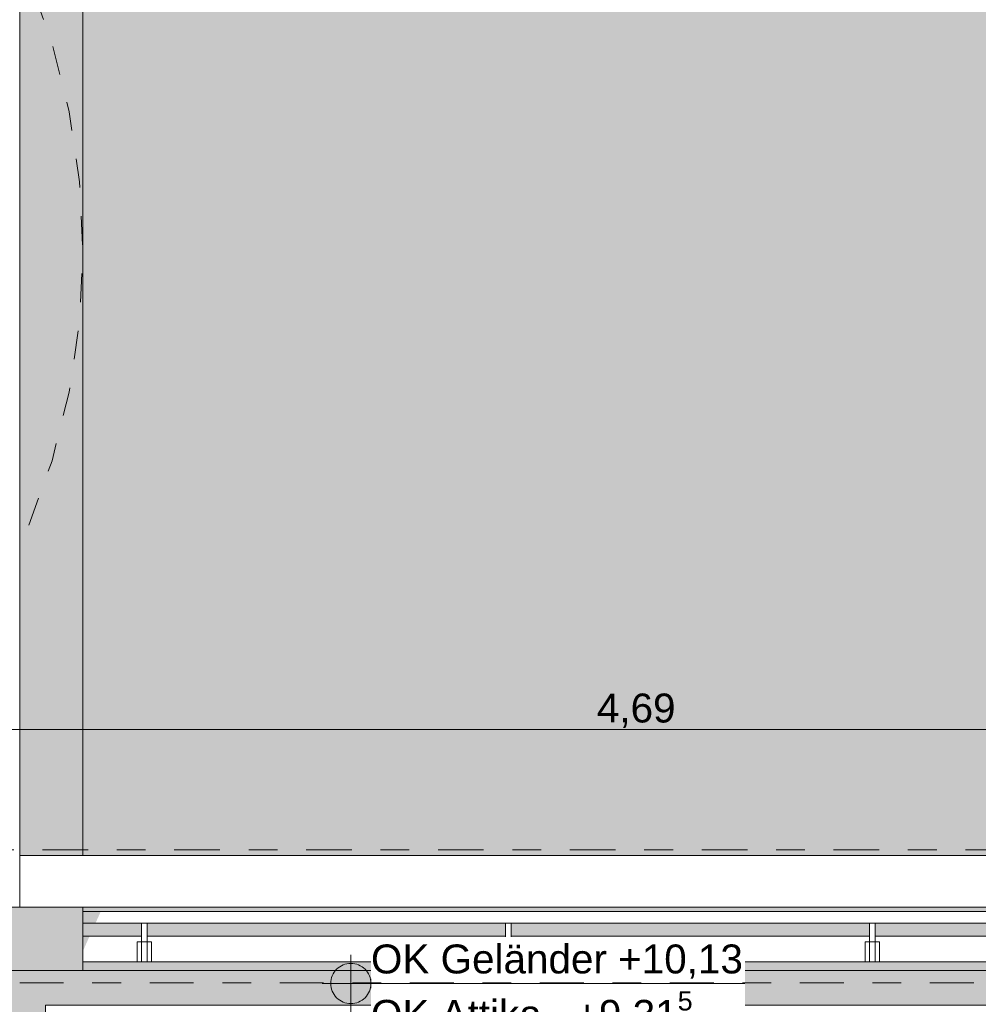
# Model space of a CAD drawing. Header units: metres. Extents: x -180 to 4, y -47 to 4.
# Tile 76 of 256: x -160.02 to -156.69, y -12.23 to -8.81. Entities that reach past the tile are written whole.
import ezdxf

# ---------------------------------------------------------------- set-up
doc = ezdxf.new("R2010")
doc.units = ezdxf.units.M
doc.header["$LTSCALE"] = 0.05
doc.header["$PDMODE"] = 1
doc.header["$PDSIZE"] = -2
for name, pattern in [('ISO-02 Strichlinie', [3.81, 3.048, -0.762]), ('ISO-10 Strichpunktlinie', [4.699, 3.048, -0.762, 0.127, -0.762]), ('Linienart-53', [5.291531, 3.175, -1.058062, 0.352704, -0.705764]), ('VW-01 Strichlinie kurz', [1.999894, 0.999947, -0.999947])]:
    doc.linetypes.add(name, pattern=pattern)
doc.layers.get('0').update_dxf_attribs({"lineweight": 25})
for name, color, linetype, lineweight, true_color in [('30 -36 Dächer- 3 Dachbeläge', 7, 'Continuous', 15, 0x9999ff), ('30 -36 Dächer- 4 Dachbekleidungen', 7, 'Continuous', 9, 0xccccff), ('70 -72 Beschriftung- 1 Beschriftung allgemein', 7, 'Continuous', 9, 0xff6633), ('70 -72 Beschriftung- 7 Detailverweise Linie', 7, 'Continuous', 9, 0x00dd00), ('70 -76 Bemaßung- 2 Allgemein', 7, 'Continuous', 5, 0x6666cc)]:
    doc.layers.add(name, color=color, linetype=linetype, lineweight=lineweight, true_color=true_color)
for name, color, linetype, lineweight in [('30 -36 Dächer- 9 Sonstiges zur KG360', 7, 'VW-01 Strichlinie kurz', 9), ('60- 61 allgemeine Ausstattung- 4 Terrassen', 7, 'Continuous', 9), ('70 -71 Achsen- 1 Gebäudeachsen', 7, 'Linienart-53', 18), ('70 -72 Beschriftung- 5 Höhenkoten', 7, 'Continuous', 15), ('70 -72 Beschriftung-14 Schatten', 7, 'Continuous', 5), ('Keine', 7, 'Continuous', 9)]:
    doc.layers.add(name, color=color, linetype=linetype, lineweight=lineweight)
doc.styles.add('Arial', font='arial.ttf')
doc.dimstyles.new('k+k_klein', dxfattribs={"dimtxt": 0.075516, "dimasz": 0.05302, "dimexe": 0.05, "dimexo": 0.15, "dimgap": 0.005, "dimtad": 1, "dimdec": 3, "dimtxsty": 'Arial', "dimblk": 'VW_SLASH-2', "dimblk1": 'VW_SLASH-2', "dimblk2": 'VW_SLASH-2', "dimcen": 0, "dimdle": 0.025, "dimadec": 3, "dimazin": 0, "dimtfac": 0.75, "dimtdec": 3, "dimtix": 1, "dimtmove": 0, "dimatfit": 0, "dimldrblk": 'VW_FILLEDARROW', "dimfxl": 0.1, "dimfxlon": 1, "dimfrac": 2, "dimtolj": 1, "dimarcsym": 0})

# ---------------------------------------------------------------- blocks, each defined once
blk = doc.blocks.new('Gruppe-1172')
at = {"color": 255}
blk.add_wipeout([(-159.5777, -12.017), (-159.5777, -12.087), (-159.5977, -12.087), (-159.5977, -12.017)], dxfattribs=at).dxf.layer = '30 -36 Dächer- 4 Dachbekleidungen'
at = {"layer": '30 -36 Dächer- 4 Dachbekleidungen', "flags": 128}
for points in [[(-159.5977, -12.017), (-159.6127, -12.017), (-159.6127, -12.087), (-159.5977, -12.087)], [(-159.5777, -12.017), (-159.5777, -12.087), (-159.5977, -12.087), (-159.5977, -12.017)], [(-159.5777, -12.017), (-159.5627, -12.017), (-159.5627, -12.087), (-159.5777, -12.087)]]:
    blk.add_lwpolyline(points, dxfattribs=at)
at = {"color": 255}
blk.add_wipeout([(-159.5777, -12.017), (-159.5777, -11.937), (-159.5977, -11.937), (-159.5977, -12.017)], dxfattribs=at).dxf.layer = '30 -36 Dächer- 4 Dachbekleidungen'
at = {"layer": '30 -36 Dächer- 4 Dachbekleidungen', "flags": 128}
blk.add_lwpolyline([(-159.5777, -12.017), (-159.5777, -11.937), (-159.5977, -11.937), (-159.5977, -12.017)], close=True, dxfattribs=at)
blk = doc.blocks.new('Gruppe-1173')
at = {"color": 255}
blk.add_wipeout([(-158.311, -12.017), (-158.311, -12.087), (-158.331, -12.087), (-158.331, -12.017)], dxfattribs=at).dxf.layer = '30 -36 Dächer- 4 Dachbekleidungen'
at = {"layer": '30 -36 Dächer- 4 Dachbekleidungen', "flags": 128}
for points in [[(-158.331, -12.017), (-158.346, -12.017), (-158.346, -12.087), (-158.331, -12.087)], [(-158.311, -12.017), (-158.311, -12.087), (-158.331, -12.087), (-158.331, -12.017)], [(-158.311, -12.017), (-158.296, -12.017), (-158.296, -12.087), (-158.311, -12.087)]]:
    blk.add_lwpolyline(points, dxfattribs=at)
at = {"color": 255}
blk.add_wipeout([(-158.311, -12.017), (-158.311, -11.937), (-158.331, -11.937), (-158.331, -12.017)], dxfattribs=at).dxf.layer = '30 -36 Dächer- 4 Dachbekleidungen'
at = {"layer": '30 -36 Dächer- 4 Dachbekleidungen', "flags": 128}
blk.add_lwpolyline([(-158.311, -12.017), (-158.311, -11.937), (-158.331, -11.937), (-158.331, -12.017)], close=True, dxfattribs=at)
blk = doc.blocks.new('Gruppe-1174')
at = {"color": 255}
blk.add_wipeout([(-157.0443, -12.017), (-157.0443, -12.087), (-157.0643, -12.087), (-157.0643, -12.017)], dxfattribs=at).dxf.layer = '30 -36 Dächer- 4 Dachbekleidungen'
at = {"layer": '30 -36 Dächer- 4 Dachbekleidungen', "flags": 128}
for points in [[(-157.0643, -12.017), (-157.0793, -12.017), (-157.0793, -12.087), (-157.0643, -12.087)], [(-157.0443, -12.017), (-157.0443, -12.087), (-157.0643, -12.087), (-157.0643, -12.017)], [(-157.0443, -12.017), (-157.0293, -12.017), (-157.0293, -12.087), (-157.0443, -12.087)]]:
    blk.add_lwpolyline(points, dxfattribs=at)
at = {"color": 255}
blk.add_wipeout([(-157.0443, -12.017), (-157.0443, -11.937), (-157.0643, -11.937), (-157.0643, -12.017)], dxfattribs=at).dxf.layer = '30 -36 Dächer- 4 Dachbekleidungen'
at = {"layer": '30 -36 Dächer- 4 Dachbekleidungen', "flags": 128}
blk.add_lwpolyline([(-157.0443, -12.017), (-157.0443, -11.937), (-157.0643, -11.937), (-157.0643, -12.017)], close=True, dxfattribs=at)
blk = doc.blocks.new('Gruppe-1384')
at = {"color": 255, "linetype": 'ISO-02 Strichlinie', "lineweight": 5, "transparency": 33554483}
blk.add_wipeout([(-152.62059596, -0.94704198), (-152.62059596, -11.49704198), (-152.82099996, -11.49704198), (-152.82099996, -11.89704198), (-152.62059596, -11.89704198), (-152.62059596, -12.11704198), (-159.80099996, -12.11704198), (-159.80099996, -11.62704198), (-159.62399996, -11.62704198), (-159.62399996, -8.69704198), (-155.87399996, -8.69704198), (-155.87399996, -2.69704198), (-159.62399996, -2.69704198), (-159.62399996, -0.94704198)], dxfattribs=at).dxf.layer = '60- 61 allgemeine Ausstattung- 4 Terrassen'
at = {"layer": '30 -36 Dächer- 3 Dachbeläge', "linetype": 'Continuous', "lineweight": 0}
blk.add_hatch(color=254, dxfattribs=at).paths.add_polyline_path([(-100.01799996, -12.23704198), (-100.01799996, -12.11704198), (-160.12099996, -12.11704198), (-160.12099996, -31.45204198), (-161.04799996, -31.45204198), (-161.04799996, -31.61704198), (-160.09099996, -31.61704198), (-160.09099996, -39.25704198), (-159.93099996, -39.25704198), (-159.93099996, -12.23704198)])
at = {"layer": '60- 61 allgemeine Ausstattung- 4 Terrassen', "linetype": 'Continuous', "lineweight": 9, "transparency": 33554483}
h = blk.add_hatch(dxfattribs=at)
h.set_pattern_fill('Sand 1 sehr fein SRF', style=0, pattern_type=2)
h.set_pattern_definition([(-22, (-129.5485, -6.532042), (-0.018555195, 0.04226461), [0.000625, -0.061875]), (14, (-129.540251, -6.554718), (-0.037110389, -0.027832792), [0.000625, -0.030625]), (-3.77456, (-129.599014, -6.56915), (-0.01958604, 0.06597403), [0.00028186, -0.09367194]), (-68, (-129.42892, -6.50524), (0.1926424, 0.04408), [0.00028125, -0.09346875]), (96, (-129.562934, -6.596983), (-0.036105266, -0.06319548), [0.0005625, -0.0931875]), (132, (-129.5351, -6.57328), (0.040202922, 0.004123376), [0.0003125, -0.0621875]), (-17, (-129.567055, -6.55678), (0.0930531, 0.02892868), [0.000625, -0.061875]), (-145, (-129.5619, -6.551625), (0.06266964, -0.04009224), [0.000625, -0.061875]), (-137, (-129.57633, -6.548533), (0.0494443, -0.02123569), [0.000625, -0.061875])])
h.paths.add_polyline_path([(-99.84099996, -11.27704198), (-99.35099996, -11.27704198), (-99.35099996, -11.10004198), (-99.54599996, -11.10004198), (-99.54599996, -8.69704198), (-101.84599996, -8.69704198), (-101.84599996, -2.69704198), (-99.54599996, -2.69704198), (-99.54599996, -0.94704198), (-159.62399996, -0.94704198), (-159.62399996, -2.69704198), (-155.87399996, -2.69704198), (-155.87399996, -8.69704198), (-159.62399996, -8.69704198), (-159.62399996, -11.62704198), (-159.80099996, -11.62704198), (-159.80099996, -12.11704198), (-100.01799996, -12.11704198), (-100.01799996, -11.76704198), (-99.84099996, -11.76704198)])
h.paths.add_polyline_path([(-152.82099996, -11.49704198), (-152.42099996, -11.49704198), (-152.42099996, -11.89704198), (-152.82099996, -11.89704198)])
h.paths.add_polyline_path([(-107.22099996, -11.49704198), (-106.82099996, -11.49704198), (-106.82099996, -11.89704198), (-107.22099996, -11.89704198)])
h.paths.add_polyline_path([(-114.82099996, -11.49704198), (-114.42099996, -11.49704198), (-114.42099996, -11.89704198), (-114.82099996, -11.89704198)])
h.paths.add_polyline_path([(-122.42099996, -11.49704198), (-122.02099996, -11.49704198), (-122.02099996, -11.89704198), (-122.42099996, -11.89704198)])
h.paths.add_polyline_path([(-130.02099996, -11.49704198), (-129.62099996, -11.49704198), (-129.62099996, -11.89704198), (-130.02099996, -11.89704198)])
h.paths.add_polyline_path([(-137.62099996, -11.49704198), (-137.22099996, -11.49704198), (-137.22099996, -11.89704198), (-137.62099996, -11.89704198)])
h.paths.add_polyline_path([(-145.22099996, -11.49704198), (-144.82099996, -11.49704198), (-144.82099996, -11.89704198), (-145.22099996, -11.89704198)])
at = {"layer": '30 -36 Dächer- 3 Dachbeläge', "flags": 128}
blk.add_lwpolyline([(-100.01799996, -12.23704198), (-100.01799996, -12.11704198), (-160.12099996, -12.11704198), (-160.12099996, -31.45204198), (-161.04799996, -31.45204198), (-161.04799996, -31.61704198), (-160.09099996, -31.61704198), (-160.09099996, -39.25704198), (-159.93099996, -39.25704198), (-159.93099996, -12.23704198)], close=True, dxfattribs=at)
at = {"color": 255}
blk.add_wipeout([(-159.80099996, -11.99704198), (-100.01799996, -11.99704198), (-100.01799996, -12.08704198), (-159.80099996, -12.08704198)], dxfattribs=at).dxf.layer = '30 -36 Dächer- 4 Dachbekleidungen'
at = {"layer": '30 -36 Dächer- 4 Dachbekleidungen', "flags": 128}
blk.add_lwpolyline([(-159.80099996, -11.99704198), (-100.01799996, -11.99704198), (-100.01799996, -12.08704198), (-159.80099996, -12.08704198)], close=True, dxfattribs=at)
at = {"layer": '70 -72 Beschriftung- 1 Beschriftung allgemein', "color": 7}
for name in ['Gruppe-1172', 'Gruppe-1173', 'Gruppe-1174']:
    blk.add_blockref(name, (0, 0), dxfattribs=at)
at = {"color": 255}
blk.add_wipeout([(-159.80099996, -11.91204198), (-100.01799996, -11.91204198), (-100.01799996, -11.95204198), (-159.80099996, -11.95204198)], dxfattribs=at).dxf.layer = '30 -36 Dächer- 4 Dachbekleidungen'
at = {"layer": '30 -36 Dächer- 4 Dachbekleidungen', "flags": 128}
blk.add_lwpolyline([(-159.80099996, -11.91204198), (-100.01799996, -11.91204198), (-100.01799996, -11.95204198), (-159.80099996, -11.95204198)], close=True, dxfattribs=at)
blk = doc.blocks.new('Gruppe-1395')
at = {"layer": '30 -36 Dächer- 9 Sonstiges zur KG360', "color": 9, "lineweight": 5, "true_color": 0xbababa, "flags": 128}
blk.add_lwpolyline([(-162.301, -7.117), (-162.056, -7.1291), (-161.8133, -7.1651), (-161.5753, -7.2247), (-161.3443, -7.3073), (-161.1225, -7.4122), (-160.9121, -7.5384), (-160.715, -7.6845), (-160.5332, -7.8493), (-160.3685, -8.0311), (-160.2223, -8.2281), (-160.0962, -8.4386), (-159.9913, -8.6603), (-159.9086, -8.8913), (-159.849, -9.1293), (-159.813, -9.372), (-159.801, -9.617), (-159.813, -9.8621), (-159.849, -10.1048), (-159.9086, -10.3428), (-159.9913, -10.5738), (-160.0962, -10.7955), (-160.2223, -11.006), (-160.3685, -11.203), (-160.5332, -11.3848), (-160.715, -11.5496), (-160.9121, -11.6957), (-161.1225, -11.8218), (-161.3443, -11.9267), (-161.5753, -12.0094), (-161.8133, -12.069), (-162.056, -12.105), (-162.301, -12.117), (-162.546, -12.105), (-162.7887, -12.069), (-163.0267, -12.0094), (-163.2577, -11.9267), (-163.4795, -11.8218), (-163.6899, -11.6957), (-163.887, -11.5496), (-164.0688, -11.3848), (-164.2335, -11.203), (-164.3797, -11.006), (-164.5058, -10.7955), (-164.6107, -10.5738), (-164.6934, -10.3428), (-164.753, -10.1048), (-164.789, -9.8621), (-164.801, -9.617), (-164.789, -9.372), (-164.753, -9.1293), (-164.6934, -8.8913), (-164.6107, -8.6603), (-164.5058, -8.4386), (-164.3797, -8.2281), (-164.2335, -8.0311), (-164.0688, -7.8493), (-163.887, -7.6845), (-163.6899, -7.5384), (-163.4795, -7.4122), (-163.2577, -7.3073), (-163.0267, -7.2247), (-162.7887, -7.1651), (-162.546, -7.1291)], close=True, dxfattribs=at)
blk = doc.blocks.new('Gruppe-1433')
at = {"layer": 'Keine', "color": 7}
blk.add_blockref('Gruppe-1395', (0, 0), dxfattribs=at)
at = {"layer": '30 -36 Dächer- 3 Dachbeläge', "linetype": 'Continuous', "lineweight": 0, "transparency": 33554687}
h = blk.add_hatch(color=254, dxfattribs=at)
h.paths.add_polyline_path([(-175.841, -12.117), (-159.801, -12.117), (-159.801, -0.027), (-175.841, -0.027)])
h.paths.add_polyline_path([(-160.051, -0.277), (-160.051, -11.867), (-175.591, -11.867), (-175.591, -0.277)])
at = {"layer": '30 -36 Dächer- 3 Dachbeläge', "flags": 128}
blk.add_lwpolyline([(-175.841, -12.117), (-159.801, -12.117), (-159.801, -0.027), (-175.841, -0.027)], close=True, dxfattribs=at)
blk = doc.blocks.new('Gruppe-1438')
at = {"layer": '70 -72 Beschriftung-14 Schatten', "linetype": 'Continuous', "lineweight": 0, "transparency": 33554495}
h = blk.add_hatch(color=7, dxfattribs=at)
h.paths.add_polyline_path([(-99.3181, -9.9923), (-99.7998, -11.277), (-99.381, -11.277), (-99.381, -11.1), (-83.518, -11.1), (-83.518, -8.7228), (-97.7878, -8.7228), (-97.4287, -7.9275), (-97.4287, 0.15), (-97.9487, 0.15), (-97.9487, -7.7933), (-105.0287, -7.7933), (-105.0287, 0.15), (-105.5487, 0.15), (-105.5487, -7.7933), (-112.6287, -7.7933), (-112.6287, 0.15), (-113.1487, 0.15), (-113.1487, -7.7933), (-120.2287, -7.7933), (-120.2287, 0.15), (-120.7487, 0.15), (-120.7487, -7.7933), (-127.8287, -7.7933), (-127.8287, 0.15), (-128.3487, 0.15), (-128.3487, -7.7933), (-135.4287, -7.7933), (-135.4287, 0.15), (-135.9487, 0.15), (-135.9487, -7.7933), (-143.0287, -7.7933), (-143.0287, 0.15), (-143.5487, 0.15), (-143.5487, -7.7933), (-150.6287, -7.7933), (-150.6287, 0.15), (-151.1487, 0.15), (-151.1487, -7.7933), (-158.2287, -7.7933), (-158.2287, 0.15), (-158.7487, 0.15), (-158.7487, -0.087), (-159.801, -0.087), (-159.801, -9.1985), (-166.4632, -9.1985), (-166.4632, -0.057), (-166.9832, -0.057), (-166.9832, -9.1985), (-174.0632, -9.1985), (-174.0632, -0.027), (-174.5832, -0.027), (-174.5832, -9.1985), (-175.221, -10.6111), (-175.221, -11.897), (-174.0632, -9.3327), (-167.0438, -9.3327), (-167.621, -10.6111), (-167.621, -11.897), (-166.4632, -9.3327), (-159.801, -9.3327), (-159.801, -10.1239), (-160.021, -10.6111), (-160.021, -11.897), (-159.831, -11.4762), (-159.831, -12.1155), (-158.8723, -9.9923), (-152.1416, -9.9923), (-152.421, -10.6111), (-152.421, -11.897), (-151.561, -9.9923), (-144.5416, -9.9923), (-144.821, -10.6111), (-144.821, -11.897), (-143.961, -9.9923), (-136.9416, -9.9923), (-137.221, -10.6111), (-137.221, -11.897), (-136.361, -9.9923), (-129.3416, -9.9923), (-129.621, -10.6111), (-129.621, -11.897), (-128.761, -9.9923), (-121.7416, -9.9923), (-122.021, -10.6111), (-122.021, -11.897), (-121.161, -9.9923), (-114.1416, -9.9923), (-114.421, -10.6111), (-114.421, -11.897), (-113.561, -9.9923), (-106.5416, -9.9923), (-106.821, -10.6111), (-106.821, -11.897), (-105.961, -9.9923)])
h.paths.add_polyline_path([(-151.2093, -7.9275), (-152.081, -9.8581), (-158.8117, -9.8581), (-158.7093, -9.6311), (-158.7093, -8.9919), (-158.2287, -7.9275)])
h.paths.add_polyline_path([(-99.2677, -9.8581), (-105.9004, -9.8581), (-105.0287, -7.9275), (-98.0093, -7.9275), (-98.3684, -8.7228), (-98.8421, -8.7228)])
h.paths.add_polyline_path([(-112.6287, -7.9275), (-105.6093, -7.9275), (-106.481, -9.8581), (-113.5004, -9.8581)])
h.paths.add_polyline_path([(-120.2287, -7.9275), (-113.2093, -7.9275), (-114.081, -9.8581), (-121.1004, -9.8581)])
h.paths.add_polyline_path([(-127.8287, -7.9275), (-120.8093, -7.9275), (-121.681, -9.8581), (-128.7004, -9.8581)])
h.paths.add_polyline_path([(-135.4287, -7.9275), (-128.4093, -7.9275), (-129.281, -9.8581), (-136.3004, -9.8581)])
h.paths.add_polyline_path([(-143.0287, -7.9275), (-136.0093, -7.9275), (-136.881, -9.8581), (-143.9004, -9.8581)])
h.paths.add_polyline_path([(-150.6287, -7.9275), (-143.6093, -7.9275), (-144.481, -9.8581), (-151.5004, -9.8581)])
at = {"color": 255, "lineweight": 9}
blk.add_wipeout([(-160.421, -0.247), (-160.021, -0.247), (-160.021, -11.897), (-160.421, -11.897)], dxfattribs=at).dxf.layer = '60- 61 allgemeine Ausstattung- 4 Terrassen'
at = {"layer": '60- 61 allgemeine Ausstattung- 4 Terrassen', "lineweight": 9, "flags": 128}
blk.add_lwpolyline([(-160.421, -0.247), (-160.021, -0.247), (-160.021, -11.897), (-160.421, -11.897)], close=True, dxfattribs=at)
at = {"color": 255, "lineweight": 9}
blk.add_wipeout([(-160.021, -11.717), (-152.821, -11.717), (-152.821, -11.897), (-160.021, -11.897)], dxfattribs=at).dxf.layer = '60- 61 allgemeine Ausstattung- 4 Terrassen'
at = {"layer": '60- 61 allgemeine Ausstattung- 4 Terrassen', "lineweight": 9, "flags": 128}
blk.add_lwpolyline([(-160.021, -11.717), (-152.821, -11.717), (-152.821, -11.897), (-160.021, -11.897)], close=True, dxfattribs=at)
blk = doc.blocks.new('_Dach_2D (2D)')
at = {"layer": '60- 61 allgemeine Ausstattung- 4 Terrassen', "color": 7}
blk.add_blockref('Gruppe-1384', (0, 0), dxfattribs=at)
at = {"layer": '70 -72 Beschriftung- 5 Höhenkoten', "flags": 128}
blk.add_lwpolyline([(-158.93884089, -12.16204198, 0.4142135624), (-158.86884089, -12.23204198), (-158.86884089, -12.16204198)], format="xyb", close=True, dxfattribs=at)
at = {"layer": '70 -72 Beschriftung- 1 Beschriftung allgemein', "color": 7}
blk.add_blockref('Gruppe-1433', (0, 0), dxfattribs=at)
at = {"layer": '60- 61 allgemeine Ausstattung- 4 Terrassen', "color": 7}
blk.add_blockref('Gruppe-1438', (0, 0), dxfattribs=at)
at = {"layer": '70 -72 Beschriftung- 5 Höhenkoten', "linetype": 'Continuous', "lineweight": 0}
h = blk.add_hatch(color=7, dxfattribs=at)
edge = h.paths.add_edge_path()
edge.add_arc((-158.86884089, -12.16204198), 0.07, 90, 180)
edge.add_line((-158.93884089, -12.16204198), (-158.86884089, -12.16204198))
edge.add_line((-158.86884089, -12.16204198), (-158.86884089, -12.09204198))
at = {"layer": '70 -72 Beschriftung- 5 Höhenkoten'}
blk.add_line((-158.86884089, -12.26204198), (-158.86884089, -12.06204198), dxfattribs=at)
at = {"layer": '70 -72 Beschriftung- 5 Höhenkoten', "flags": 128}
blk.add_lwpolyline([(-158.86884089, -12.09204198, 0.4142135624), (-158.93884089, -12.16204198), (-158.86884089, -12.16204198)], format="xyb", close=True, dxfattribs=at)
at = {"color": 255, "linetype": 'Continuous'}
blk.add_wipeout([(-158.79884089, -12.32431976), (-157.49769998, -12.32431976), (-157.49769998, -11.99976421), (-158.79884089, -11.99976421)], dxfattribs=at).dxf.layer = '70 -72 Beschriftung- 5 Höhenkoten'
at = {"layer": '70 -72 Beschriftung- 5 Höhenkoten', "linetype": 'Continuous', "lineweight": 0}
h = blk.add_hatch(color=7, dxfattribs=at)
edge = h.paths.add_edge_path()
edge.add_arc((-158.86884089, -12.16204198), 0.07, 270, 360)
edge.add_line((-158.79884089, -12.16204198), (-158.86884089, -12.16204198))
edge.add_line((-158.86884089, -12.16204198), (-158.86884089, -12.23204198))
at = {"layer": '70 -72 Beschriftung- 5 Höhenkoten'}
blk.add_line((-158.96884089, -12.16204198), (-157.49769998, -12.16204198), dxfattribs=at)
at = {"layer": '70 -72 Beschriftung- 5 Höhenkoten', "flags": 128}
for points in [[(-158.79884089, -12.16204198, 0.4142135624), (-158.86884089, -12.09204198), (-158.86884089, -12.16204198)], [(-158.86884089, -12.23204198, 0.4142135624), (-158.79884089, -12.16204198), (-158.86884089, -12.16204198)]]:
    blk.add_lwpolyline(points, format="xyb", close=True, dxfattribs=at)
at = {"layer": '70 -72 Beschriftung- 5 Höhenkoten', "insert": (-158.79884089, -12.02642833), "char_height": 0.1006886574, "attachment_point": 1, "line_spacing_factor": 0.96878, "style": 'Arial'}
blk.add_mtext('\\A1;OK Geländer +10,13\\POK Attika   +9,31{\\H0.6667x;\\S5^ ;}', dxfattribs=at)
blk = doc.blocks.new('VW_SLASH-2')
at = {"color": 0, "linetype": 'ByBlock', "lineweight": -2, "transparency": 16777216}
blk.add_line((0.472, 0), (-1, 0), dxfattribs=at)
at = {"color": 0, "lineweight": 5, "transparency": 16777216, "flags": 128}
blk.add_lwpolyline([(0.5, 0.5), (-0.5, -0.5)], dxfattribs=at)
blk = doc.blocks.new('*D2262')
at = {"layer": '70 -76 Bemaßung- 2 Allgemein', "color": 0, "lineweight": -2}
for p, q in [((-159.624, -44.672), (-159.624, -44.822)), ((-160.221, -44.872), (-160.221, -44.722)), ((-159.677, -44.772), (-160.168, -44.772))]:
    blk.add_line(p, q, dxfattribs=at)
at = {"layer": 'Defpoints', "color": 0}
for p in [(-159.624, -11.657), (-160.221, -44.772), (-160.221, -45.272)]:
    blk.add_point(p, dxfattribs=at)
at = {"layer": '70 -76 Bemaßung- 2 Allgemein', "color": 0, "lineweight": -2, "xscale": 0.05302001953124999, "yscale": 0.05302001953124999, "zscale": 0.05302001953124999, "rotation": 180}
blk.add_blockref('VW_SLASH-2', (-160.221, -44.772), dxfattribs=at)
at = {"layer": '70 -76 Bemaßung- 2 Allgemein', "color": 0, "lineweight": -2, "xscale": 0.05302001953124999, "yscale": 0.05302001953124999, "zscale": 0.05302001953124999}
blk.add_blockref('VW_SLASH-2', (-159.624, -44.772), dxfattribs=at)
at = {"layer": '70 -76 Bemaßung- 2 Allgemein', "color": 0, "insert": (-159.9225, -44.6997), "char_height": 0.100689, "attachment_point": 5, "style": 'Arial'}
blk.add_mtext('\\A1;59\\S7^ ;', dxfattribs=at)
blk = doc.blocks.new('VW_FILLEDARROW')
at = {"linetype": 'Continuous', "lineweight": 0, "transparency": 16777216}
blk.add_hatch(color=0, dxfattribs=at).paths.add_polyline_path([(-2.829, 0.758), (0, 0), (-2.829, -0.758)])
at = {"color": 0, "lineweight": 5, "transparency": 16777216, "flags": 128}
blk.add_lwpolyline([(-2.829, 0.758), (0, 0), (-2.829, -0.758)], close=True, dxfattribs=at)
blk = doc.blocks.new('*D2263')
at = {"layer": '70 -76 Bemaßung- 2 Allgemein', "color": 0, "lineweight": -2}
for p, q in [((-159.624, -44.672), (-159.624, -44.822)), ((-100.018, -44.672), (-100.018, -44.822)), ((-100.071, -44.772), (-159.571, -44.772))]:
    blk.add_line(p, q, dxfattribs=at)
at = {"layer": 'Defpoints', "color": 0}
for p in [(-159.624, -11.657), (-100.018, -31.157), (-159.624, -44.772)]:
    blk.add_point(p, dxfattribs=at)
at = {"layer": '70 -76 Bemaßung- 2 Allgemein', "color": 0, "lineweight": -2, "xscale": 0.05302001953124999, "yscale": 0.05302001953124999, "zscale": 0.05302001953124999, "rotation": 180}
blk.add_blockref('VW_SLASH-2', (-159.624, -44.772), dxfattribs=at)
at = {"layer": '70 -76 Bemaßung- 2 Allgemein', "color": 0, "lineweight": -2, "xscale": 0.05302001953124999, "yscale": 0.05302001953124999, "zscale": 0.05302001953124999}
blk.add_blockref('VW_SLASH-2', (-100.018, -44.772), dxfattribs=at)
at = {"layer": '70 -76 Bemaßung- 2 Allgemein', "color": 0, "insert": (-129.821, -44.6889), "char_height": 0.100689, "attachment_point": 5, "style": 'Arial'}
blk.add_mtext('\\A1;59,60\\S6^ ;', dxfattribs=at)
blk = doc.blocks.new('*D2468')
at = {"layer": '70 -76 Bemaßung- 2 Allgemein', "color": 0, "lineweight": -2}
for p, q in [((-160.221, -11.1784), (-160.221, -11.3284)), ((-155.531, -11.1784), (-155.531, -11.3284)), ((-155.584, -11.2784), (-160.168, -11.2784))]:
    blk.add_line(p, q, dxfattribs=at)
at = {"layer": 'Defpoints', "color": 0}
for p in [(-160.221, -10.5063), (-155.531, -10.887), (-160.221, -11.2784)]:
    blk.add_point(p, dxfattribs=at)
at = {"layer": '70 -76 Bemaßung- 2 Allgemein', "color": 0, "lineweight": -2, "xscale": 0.05302001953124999, "yscale": 0.05302001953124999, "zscale": 0.05302001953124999, "rotation": 180}
blk.add_blockref('VW_SLASH-2', (-160.221, -11.2784), dxfattribs=at)
at = {"layer": '70 -76 Bemaßung- 2 Allgemein', "color": 0, "lineweight": -2, "xscale": 0.05302001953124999, "yscale": 0.05302001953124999, "zscale": 0.05302001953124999}
blk.add_blockref('VW_SLASH-2', (-155.531, -11.2784), dxfattribs=at)
at = {"layer": '70 -76 Bemaßung- 2 Allgemein', "color": 0, "insert": (-157.876, -11.2129), "char_height": 0.10069, "attachment_point": 5, "style": 'Arial'}
blk.add_mtext('\\A1;4,69', dxfattribs=at)
blk = doc.blocks.new('_Achsen (3D)')
at = {"layer": '70 -71 Achsen- 1 Gebäudeachsen', "transparency": 33554687}
blk.add_line((-179.668, -11.697), (3.826, -11.697), dxfattribs=at)
blk = doc.blocks.new('Gruppe-1914')
at = {"layer": '70 -76 Bemaßung- 2 Allgemein'}
for base, p1, p2, text, picture, middle in [((-160.22099996, -44.77204198), (-159.62399996, -11.65704198), (-160.22099996, -45.27204198), '59\\S7^ ;', '*D2262', (-159.92249996, -44.69971483)), ((-159.62399996, -44.77204198), (-100.01799996, -31.15704198), (-159.62399996, -11.65704198), '59,60\\S6^ ;', '*D2263', (-129.82099996, -44.68894115))]:
    dim = blk.add_linear_dim(base=base, p1=p1, p2=p2, text=text, dimstyle='k+k_klein', override={"dimtxt": 0.100689, "dimgap": 0.005, "dimdec": 8, "dimpost": '<>', "dimtxsty": 'Arial', "dimtmove": 2}, dxfattribs=at)
    dim.commit()
    dim.dimension.update_dxf_attribs({"geometry": picture, "text_midpoint": middle})
blk = doc.blocks.new('Gruppe-2001')
at = {"layer": '70 -76 Bemaßung- 2 Allgemein'}
dim = blk.add_linear_dim(base=(-160.22099996, -11.27840949), p1=(-155.53099996, -10.88704198), p2=(-160.22099996, -10.50630239), text='4,69', dimstyle='k+k_klein', override={"dimtxt": 0.100689, "dimgap": 0.005, "dimdec": 8, "dimpost": '<>', "dimtxsty": 'Arial', "dimtmove": 2}, dxfattribs=at)
dim.commit()
dim.dimension.update_dxf_attribs({"geometry": '*D2468', "text_midpoint": (-157.87599996, -11.21294595)})
blk = doc.blocks.new('_Dach_2D Bemaßung_ Beschriftung (2D)')
at = {"layer": '70 -72 Beschriftung- 7 Detailverweise Linie', "linetype": 'ISO-10 Strichpunktlinie', "flags": 128}
blk.add_lwpolyline([(-176.32, 0.3208767), (-99.01, 0.3208767), (-99.01, -12.16), (-176.32, -12.16)], close=True, dxfattribs=at)
at = {"layer": '70 -76 Bemaßung- 2 Allgemein'}
for name in ['Gruppe-2001', 'Gruppe-1914']:
    blk.add_blockref(name, (0, 0), dxfattribs=at)

msp = doc.modelspace()

# ---------------------------------------------------------------- block references
at = {"layer": 'Keine', "color": 1}
msp.add_blockref('_Dach_2D (2D)', (0, 0), dxfattribs=at)

# ---------------------------------------------------------------- next in the draw order: block references
msp.add_blockref('_Dach_2D Bemaßung_ Beschriftung (2D)', (0, 0), dxfattribs=at)

# ---------------------------------------------------------------- next in the draw order: block references
msp.add_blockref('_Achsen (3D)', (0, 0), dxfattribs=at)

doc.saveas('drawing.dxf')
